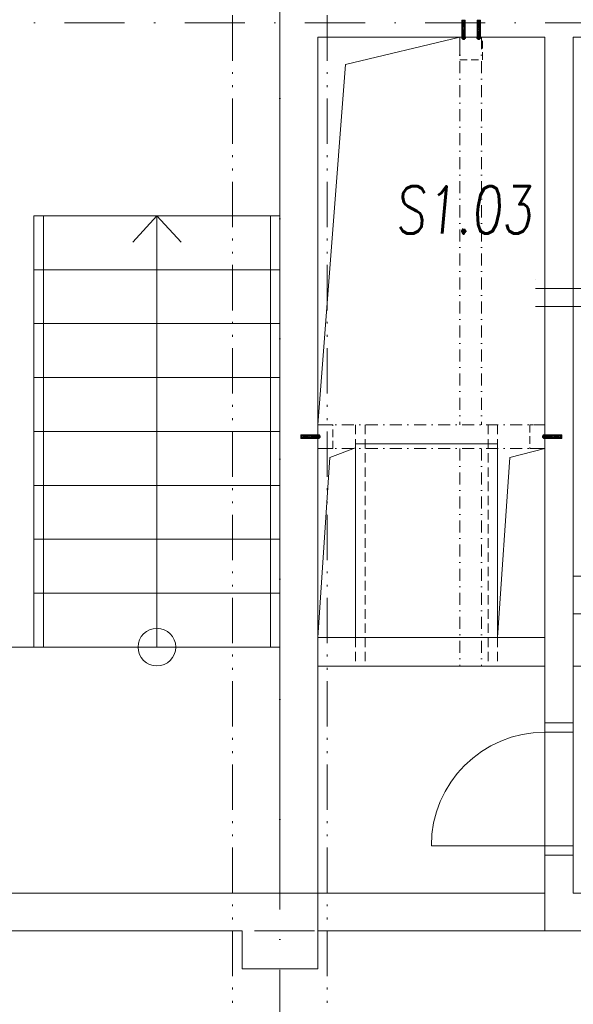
# Model space of a CAD drawing. Header units: millimetres. Extents: x 213386 to 459888, y 74252 to 208052.
# Tile 22 of 256: x 384952 to 387877, y 117444 to 122649. Entities that reach past the tile are written whole.
import ezdxf

# ---------------------------------------------------------------- set-up
doc = ezdxf.new("R2010")
doc.units = ezdxf.units.MM
for name, pattern in [('ACAD_ISO12W100', [22, 12, -3, 0.5, -3, 0.5, -3]), ('ACDINTGL', [3, 2, -1]), ('DASHED', [0.75, 0.5, -0.25]), ('ČERCHOVANÁ', [25.4, 12.7, -6.35, 0, -6.35])]:
    doc.linetypes.add(name, pattern=pattern)
for name, color, linetype, lineweight in [('DVERE', 255, 'Continuous', 0), ('NAD', 255, 'ACAD_ISO12W100', 0), ('NOVA', 255, 'Continuous', 0), ('NOVÁ TENKÁ', 255, 'Continuous', 0), ('OSY', 255, 'Continuous', 0), ('POPIS2', 255, 'Continuous', 0), ('TENKA', 255, 'Continuous', 0), ('TEXT_35', 255, 'Continuous', 0), ('ŽB', 255, 'Continuous', 0)]:
    doc.layers.add(name, color=color, linetype=linetype, lineweight=lineweight)
doc.styles.add('CS-ROMANS', font='romans.shx', dxfattribs={"width": 0.75, "oblique": 5})

# ---------------------------------------------------------------- blocks, each defined once
blk = doc.blocks.new('OCELOVÁ KOTVA')
for p, q in [((-9.4, 7.1), (-9.4, 0.6)), ((9.4, 0.6), (-9.4, 0.6)), ((-7, 8.6), (-8.7, 7.7)), ((8.7, 0), (-8.7, 0)), ((6.7, 8.7), (-6.7, 8.7)), ((-5, 8.7), (-4, 9)), ((-4, 8), (-5, 8.7)), ((-5, 8.7), (5, 6.9)), ((-5, 5.3), (-4, 5.6)), ((-5, 5.3), (5, 3.5)), ((-4, 4.6), (-5, 5.3)), ((-5, 1.9), (-4, 2.2)), ((-5, 1.9), (5, 0.1)), ((-4, 1.2), (-5, 1.9)), ((-4.7, 7.1), (-4.7, 0.6)), ((-4, 11.4), (-2.8, 12.5)), ((-4, 9), (-4, 11.4)), ((-4, 11.4), (4, 11.4)), ((-4, 9), (4, 7.6)), ((-4, 8), (4, 6.6)), ((-4, 5.6), (-4, 8)), ((-4, 5.6), (4, 4.2)), ((-4, 2.2), (-4, 4.6)), ((-4, 4.6), (4, 3.2)), ((-4, 2.2), (4, 0.8)), ((-4, -1.2), (-4, 1.2)), ((-4, 1.2), (4, -0.2)), ((-2.8, 12.5), (2.9, 12.5)), ((4, 11.4), (2.9, 12.5)), ((4, 7.6), (4, 11.4)), ((5, 6.9), (4, 7.6)), ((4, 6.6), (5, 6.9)), ((4, 4.2), (4, 6.6)), ((5, 3.5), (4, 4.2)), ((4, 3.2), (5, 3.5)), ((4, 0.8), (4, 3.2)), ((5, 0.1), (4, 0.8)), ((4, -0.2), (5, 0.1)), ((4.7, 7.1), (4.7, 0.6)), ((7.1, 8.6), (8.7, 7.6)), ((9.4, 7.1), (9.4, 0.6)), ((-5, -1.5), (-4, -1.2)), ((-5, -1.5), (5, -3.3)), ((-4, -2.2), (-5, -1.5)), ((-5, -4.9), (-4, -4.6)), ((-5, -4.9), (5, -6.7)), ((-4, -5.6), (-5, -4.9)), ((-5, -8.3), (-4, -8)), ((-4, -9), (-5, -8.3)), ((-5, -8.3), (5, -10.1)), ((-5, -11.7), (-4, -11.4)), ((-4, -12.4), (-5, -11.7)), ((-5, -11.7), (5, -13.5)), ((-5, -15.1), (-4, -14.8)), ((-4, -15.8), (-5, -15.1)), ((-5, -15.1), (5, -16.9)), ((-5, -18.5), (-4, -18.2)), ((-4, -19.2), (-5, -18.5)), ((-5, -18.5), (5, -20.3)), ((-5, -21.9), (-4, -21.6)), ((-4, -22.6), (-5, -21.9)), ((-5, -21.9), (5, -23.7)), ((-5, -25.3), (-4, -25)), ((-4, -26), (-5, -25.3)), ((-5, -25.3), (5, -27.1)), ((-5, -28.4), (5, -28.4)), ((-5, -28.4), (-5, -55.9)), ((-4, -1.2), (4, -2.6)), ((-4, -4.6), (-4, -2.2)), ((-4, -2.2), (4, -3.6)), ((-4, -4.6), (4, -6)), ((-4, -8), (-4, -5.6)), ((-4, -5.6), (4, -7)), ((-4, -8), (4, -9.4)), ((-4, -9), (4, -10.4)), ((-4, -11.4), (-4, -9)), ((-4, -11.4), (4, -12.8)), ((-4, -12.4), (4, -13.8)), ((-4, -14.8), (-4, -12.4)), ((-4, -14.8), (4, -16.2)), ((-4, -15.8), (4, -17.2)), ((-4, -18.2), (-4, -15.8)), ((-4, -18.2), (4, -19.6)), ((-4, -19.2), (4, -20.6)), ((-4, -21.6), (-4, -19.2)), ((-4, -21.6), (4, -23)), ((-4, -22.6), (4, -24)), ((-4, -25), (-4, -22.6)), ((-4, -25), (4, -26.4)), ((-4, -26), (4, -27.4)), ((-4, -28.4), (-4, -26)), ((4, -2.6), (4, -0.2)), ((5, -3.3), (4, -2.6)), ((4, -3.6), (5, -3.3)), ((4, -6), (4, -3.6)), ((5, -6.7), (4, -6)), ((4, -7), (5, -6.7)), ((4, -9.4), (4, -7)), ((5, -10.1), (4, -9.4)), ((4, -10.4), (5, -10.1)), ((4, -12.8), (4, -10.4)), ((5, -13.5), (4, -12.8)), ((4, -13.8), (5, -13.5)), ((4, -16.2), (4, -13.8)), ((5, -16.9), (4, -16.2)), ((4, -17.2), (5, -16.9)), ((4, -19.6), (4, -17.2)), ((5, -20.3), (4, -19.6)), ((4, -20.6), (5, -20.3)), ((4, -23), (4, -20.6)), ((5, -23.7), (4, -23)), ((4, -24), (5, -23.7)), ((4, -26.4), (4, -24)), ((5, -27.1), (4, -26.4)), ((4, -27.4), (5, -27.1)), ((4, -28.4), (4, -27.4)), ((5, -28.4), (5, -55.9)), ((-5, -56.9), (-5.5, -71.7)), ((-5.5, -71.7), (-1.5, -71.7)), ((-4, -56.9), (-5, -55.9)), ((-5, -55.9), (5, -55.9)), ((-4, -56.9), (-5, -56.9)), ((-4.5, -71.7), (-5, -86.5)), ((-4, -87.5), (-5, -86.5)), ((-5, -86.5), (5, -86.5)), ((-4, -56.9), (4, -56.9)), ((-4, -87.5), (4, -87.5)), ((-0.5, -70.7), (-1.5, -71.7)), ((-0.5, -70.7), (-0.5, -56.9)), ((0.5, -70.7), (0.5, -56.9)), ((0.5, -70.7), (1.5, -71.7)), ((1.5, -71.7), (5.5, -71.7)), ((4, -56.9), (5, -55.9)), ((4, -56.9), (5, -56.9)), ((4, -87.5), (5, -86.5)), ((4.5, -71.7), (5, -86.5)), ((5, -56.9), (5.5, -71.7))]:
    blk.add_line(p, q)
for centre, major_axis, start_param, end_param in [((-7, 4.9), (2.29, 2.29), 6.262021, 7.875146), ((-8.7, 0.6), (0.441, 0.441), 2.356194, 3.926991), ((-6.7, 8.1), (-0.441, 0.441), -0.785398, -0.248335), ((0, -3.3), (8.08, 8.08), 0.363291, 1.207505), ((7, 4.9), (-2.29, 2.29), 4.691224, 6.30435), ((6.7, 8.1), (0.441, 0.441), 0.237575, 0.785398), ((6.8, 8.1), (-0.441, 0.441), -1.030377, -0.785398), ((8.7, 0.6), (0.441, 0.441), 3.926991, 5.497787)]:
    blk.add_ellipse(centre, major_axis=major_axis, ratio=1, start_param=start_param, end_param=end_param)
blk = doc.blocks.new('CHEMICKÁ KOTVA ŠROUB')
h = blk.add_hatch()
h.set_pattern_fill('AR-CONC', color=9, style=0)
h.set_pattern_definition([(50, (98541.3084, -65870.697), (7.17260183, -0.62752135), [0.75, -8.25]), (355, (98541.3084, -65870.697), (-1.38751334, 7.52192134), [0.6, -6.6]), (100.4514, (98541.906, -65870.7494), (5.7850938, 6.89439542), [0.6374019, -7.0114211]), (46.1842, (98541.308, -65868.697), (10.6724105, -1.65519014), [1.125, -12.375]), (96.6356, (98542.198, -65868.835), (9.3466271, 9.7411787), [0.9561029, -10.51713]), (351.1842, (98541.308, -65868.697), (9.3466195, 9.741186), [0.9, -9.9]), (21, (98542.3084, -65869.197), (5.96907052, -4.0261889), [0.75, -8.25]), (326, (98542.3084, -65869.197), (2.4331533, 7.25150045), [0.6, -6.6]), (71.4514, (98542.806, -65869.5326), (8.4022263, 3.22530497), [0.6374019, -7.0114211]), (37.5, (98541.3084, -65870.697), (0.121598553, 3.32893854), [0, -6.52, 0, -6.7, 0, -6.625]), (7.5, (98541.3084, -65870.697), (2.63069537, 3.94411712), [0, -3.82, 0, -6.37, 0, -2.525]), (327.5, (98539.0784, -65870.697), (5.33822436, -0.22554872), [0, -2.5, 0, -7.8, 0, -10.35]), (317.5, (98538.0784, -65870.697), (5.8318617, 1.00104982), [0, -3.25, 0, -5.18, 0, -7.35])])
h.paths.add_polyline_path([(-9, -10), (9, -10), (9, -99.4), (-9, -99.4)])
at = {"color": 9}
blk.add_lwpolyline([(-9, -10), (9, -10), (9, -99.4), (-9, -99.4)], close=True, dxfattribs=at)
at = {"layer": 'TENKA', "color": 0}
blk.add_blockref('OCELOVÁ KOTVA', (0, -10), dxfattribs=at)
blk = doc.blocks.new('ev výtah')
at = {"layer": 'NOVÁ TENKÁ'}
for p, q in [((29915.4, 10892.4), (29915.4, 13392.4)), ((30010.4, 10892.4), (30010.4, 13392.4)), ((30060.4, 13392.4), (30060.4, 13392.4)), ((28490.4, 13192.4), (28490.4, 13192.4))]:
    blk.add_line(p, q, dxfattribs=at)

msp = doc.modelspace()

# ---------------------------------------------------------------- linework, layer by layer
at = {"layer": 'DVERE'}
for p, q in [((387726.638, 118932.154), (387876.638, 118932.154)), ((387726.638, 118932.154), (387876.638, 118932.154)), ((387726.639, 118282.152), (387126.639, 118282.152)), ((387876.638, 118232.154), (387726.638, 118232.154)), ((387726.638, 118232.152), (387876.638, 118232.152))]:
    msp.add_line(p, q, dxfattribs=at)
for points in [[(387726.638, 118932.154), (387876.639, 118932.154)], [(387726.638, 118882.154), (387876.639, 118882.154)], [(387726.638, 118282.152), (387876.639, 118282.152)], [(387726.638, 118232.152), (387876.639, 118232.152)]]:
    msp.add_lwpolyline(points, dxfattribs=at)
msp.add_lwpolyline([(387726.638, 118232.152), (387876.638, 118232.152), (387876.638, 118932.154), (387726.638, 118932.154)], close=True, dxfattribs=at)
msp.add_arc((387726.639, 118282.152), 600, 90, 180, dxfattribs=at)
at = {"layer": 'NAD', "ltscale": 20}
for points in [[(386076.638, 113632.154), (386076.638, 131632.154)], [(386576.638, 113632.154), (386576.638, 131632.154)]]:
    msp.add_lwpolyline(points, dxfattribs=at)
at = {"layer": 'NOVA'}
for p, q in [((386726.635, 120407.155), (387476.64, 120407.155)), ((389976.638, 119707.134), (387876.638, 119707.134)), ((389976.638, 119507.154), (387876.638, 119507.154)), ((386526.638, 117832.154), (387726.638, 117832.154))]:
    msp.add_line(p, q, dxfattribs=at)
for points in [[(387876.638, 119232.154), (388201.638, 119232.154), (388201.638, 119507.154)], [(386526.638, 119382.154), (387726.638, 119382.154)], [(386526.638, 119232.154), (387726.638, 119232.154)], [(386526.638, 118032.154), (387726.638, 118032.154)]]:
    msp.add_lwpolyline(points, dxfattribs=at)
at = {"layer": 'NOVÁ TENKÁ', "ltscale": 5}
msp.add_lwpolyline([(386726.635, 120407.155), (387476.64, 120407.155), (387476.64, 119382.154), (386726.635, 119382.154)], close=True, dxfattribs=at)
at = {"layer": 'OSY', "linetype": 'ČERCHOVANÁ', "ltscale": 25}
for p, q in [((386326.638, 135409.563), (386326.638, 111157.929)), ((400113.194, 122632.154), (372474.222, 122632.154)), ((398576.638, 117832.154), (382926.638, 117832.154))]:
    msp.add_line(p, q, dxfattribs=at)
at = {"layer": 'TENKA', "linetype": 'ČERCHOVANÁ', "ltscale": 5}
for p, q in [((387276.638, 122557.155), (387276.638, 120507.155)), ((387391.638, 122557.155), (387391.638, 120507.155)), ((386526.638, 120507.155), (387726.638, 120507.155)), ((386526.638, 120382.155), (387726.638, 120382.155)), ((387276.638, 120382.155), (387276.638, 119232.155)), ((387391.638, 120382.155), (387391.638, 119232.155))]:
    msp.add_line(p, q, dxfattribs=at)
at = {"layer": 'TENKA'}
for p, q in [((385026.638, 121612.154), (386326.638, 121612.154)), ((385026.638, 121612.154), (385026.638, 119332.154)), ((385676.638, 119332.154), (385676.638, 121612.154)), ((385026.638, 121327.154), (386326.638, 121327.154)), ((385026.638, 121042.154), (386326.638, 121042.154)), ((385026.638, 120757.154), (386326.638, 120757.154)), ((385026.638, 120472.154), (386326.638, 120472.154)), ((387476.638, 120407.155), (387476.64, 119382.154)), ((386591.127, 120334.826), (386726.635, 120384.917)), ((387541.129, 120334.828), (387726.638, 120382.154)), ((386526.638, 119382.154), (386591.127, 120334.826)), ((387476.64, 119382.156), (387541.129, 120334.828)), ((385026.638, 120187.154), (386326.638, 120187.154)), ((385026.638, 119902.154), (386326.638, 119902.154)), ((385026.638, 119617.154), (386326.638, 119617.154)), ((383626.638, 119332.154), (386326.638, 119332.154))]:
    msp.add_line(p, q, dxfattribs=at)
at = {"layer": 'TENKA', "ltscale": 5}
for p, q in [((385076.638, 121612.154), (385076.638, 119332.154)), ((386276.638, 121612.154), (386276.638, 119332.154))]:
    msp.add_line(p, q, dxfattribs=at)
at = {"layer": 'TENKA', "linetype": 'DASHED', "ltscale": 100}
for p, q in [((386726.635, 120507.154), (386726.635, 119232.154)), ((386776.635, 120507.154), (386776.635, 119232.154)), ((387426.64, 120507.154), (387426.64, 119232.154)), ((387476.64, 120507.154), (387476.64, 119232.154))]:
    msp.add_line(p, q, dxfattribs=at)
at = {"layer": 'TENKA'}
for points in [[(386526.638, 120507.154), (386672.737, 122411.264), (387276.631, 122557.154)], [(385550.219, 121472.154), (385676.638, 121612.154), (385805.227, 121472.154)], [(386526.638, 119382.154), (387726.638, 119382.154)]]:
    msp.add_lwpolyline(points, dxfattribs=at)
at = {"layer": 'TENKA', "linetype": 'ACDINTGL', "ltscale": 20}
for points in [[(387276.638, 122437.155), (387397.138, 122437.155), (387397.138, 122557.155), (387276.638, 122557.155)], [(386606.638, 120382.155), (386606.638, 120507.155), (386526.638, 120507.155), (386526.638, 120382.155)], [(387726.638, 120382.156), (387726.638, 120507.156), (387646.638, 120507.156), (387646.638, 120382.156)]]:
    msp.add_lwpolyline(points, close=True, dxfattribs=at)
at = {"layer": 'TENKA'}
msp.add_circle((385676.638, 119332.154), 99.364, dxfattribs=at)
at = {"layer": 'ŽB'}
for p, q in [((386326.638, 123767.154), (386326.638, 118032.154)), ((386326.638, 123767.154), (386326.638, 119232.154)), ((386526.638, 122557.154), (386526.638, 117632.154)), ((386526.638, 122557.154), (387726.638, 122557.154)), ((386526.638, 122557.154), (386526.638, 119232.154)), ((386526.638, 122557.154), (387726.638, 122557.154)), ((387726.638, 122557.154), (387726.638, 118932.154)), ((387876.638, 122557.154), (389976.638, 122557.154)), ((387876.638, 122557.154), (387876.638, 118932.154)), ((387876.638, 122557.154), (389976.638, 122557.154)), ((386326.638, 119232.154), (386326.638, 118032.154)), ((386526.638, 119232.154), (386526.638, 118032.154)), ((387726.638, 118232.154), (387726.638, 118032.154)), ((387876.638, 118032.154), (387876.638, 118232.154)), ((383626.638, 118032.154), (386326.638, 118032.154)), ((386326.638, 118032.154), (386526.638, 118032.154)), ((386526.638, 118032.154), (386526.638, 117632.154)), ((387726.638, 118032.154), (387726.638, 117832.154)), ((387726.638, 118032.154), (387726.638, 117832.154)), ((387726.638, 118032.154), (387726.638, 117832.154)), ((387726.638, 118032.154), (387726.638, 117832.154)), ((387876.638, 118032.154), (389976.638, 118032.154)), ((387876.638, 118032.154), (389976.638, 118032.154)), ((382926.638, 117832.154), (386126.638, 117832.154)), ((386126.638, 117832.154), (386126.638, 117632.154)), ((386126.638, 117832.154), (386126.638, 117632.154)), ((387726.638, 117832.154), (390376.638, 117832.154)), ((387726.638, 117832.154), (390376.638, 117832.154)), ((386126.638, 117632.154), (386526.638, 117632.154)), ((386126.638, 117632.154), (386526.638, 117632.154))]:
    msp.add_line(p, q, dxfattribs=at)
at = {"layer": 'ŽB', "ltscale": 5}
msp.add_line((387876.638, 119557.113), (387876.638, 119707.113), dxfattribs=at)

# ---------------------------------------------------------------- block references
at = {"layer": 'TENKA'}
for p, rotation in [((387296.913, 122547.153), 180), ((387376.913, 122547.153), 180), ((386536.638, 120444.679), 270)]:
    msp.add_blockref('CHEMICKÁ KOTVA ŠROUB', p, dxfattribs=dict(at, rotation=rotation))
at = {"layer": 'TENKA', "xscale": -1, "rotation": 90}
msp.add_blockref('CHEMICKÁ KOTVA ŠROUB', (387716.638, 120444.68), dxfattribs=at)
at = {"layer": 'TEXT_35', "rotation": 90}
msp.add_blockref('ev výtah', (401069.045, 91216.715), dxfattribs=at)

# ---------------------------------------------------------------- texts
at = {"layer": 'POPIS2', "ltscale": 15, "style": 'CS-ROMANS', "oblique": 5, "width": 0.75}
msp.add_text('S1.03', height=250, dxfattribs=at).set_placement((386935.166, 121518.205))

doc.saveas('drawing.dxf')
